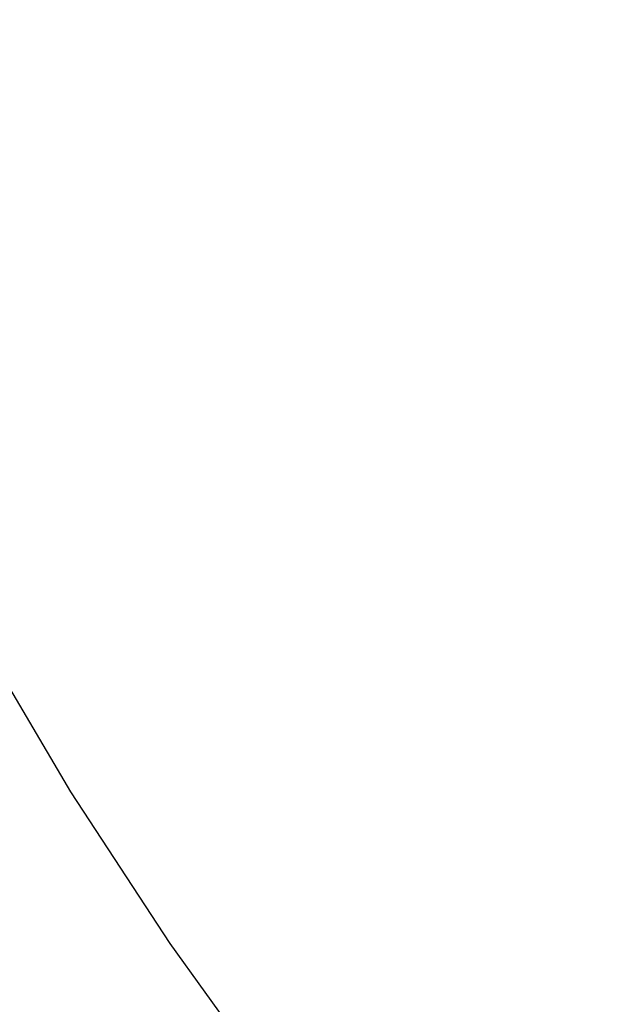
# Paper-space layout '_Isométrica' of a CAD drawing. Header units: millimetres. Extents: x -968 to -258, y -965 to -50.
# Tile 59 of 147: x -715 to -700, y -575 to -550. Entities that reach past the tile are written whole.
import ezdxf

# ---------------------------------------------------------------- set-up
doc = ezdxf.new("R2010")
doc.units = ezdxf.units.MM

psp = doc.layouts.new('_Isométrica')

# ---------------------------------------------------------------- linework, layer by layer
at = {"color": 7, "linetype": 'Continuous', "lineweight": 25, "flags": 128}
psp.add_lwpolyline([(-717.772, -499.11), (-719.742, -500.957), (-721.509, -503.088), (-723.061, -505.488), (-724.391, -508.146), (-725.489, -511.044), (-726.351, -514.165), (-726.969, -517.493), (-727.342, -521.006), (-727.467, -524.684), (-727.342, -528.506), (-726.969, -532.45), (-726.351, -536.492), (-725.489, -540.608), (-724.391, -544.774), (-723.061, -548.966), (-721.509, -553.16), (-719.742, -557.33), (-717.772, -561.452), (-715.609, -565.502), (-713.268, -569.457), (-710.76, -573.292), (-708.102, -576.986)], dxfattribs=at)
at = {"color": 7, "linetype": 'Continuous', "lineweight": 25}
psp.add_open_spline([(-711.747, -324.937), (-710.756, -324.474), (-708.424, -323.384), (-704.574, -321.991), (-700.235, -320.71), (-695.763, -319.72), (-691.172, -319.01), (-686.469, -318.581), (-681.661, -318.431), (-676.753, -318.559), (-671.751, -318.963), (-666.66, -319.642), (-661.487, -320.596), (-656.237, -321.822), (-650.916, -323.32), (-645.531, -325.088), (-640.09, -327.126), (-634.6, -329.431), (-629.069, -332.001), (-623.506, -334.833), (-617.919, -337.924), (-612.317, -341.271), (-606.71, -344.869), (-601.105, -348.713), (-595.513, -352.799), (-589.941, -357.12), (-584.4, -361.672), (-578.898, -366.446), (-573.444, -371.437), (-568.047, -376.637), (-562.717, -382.039), (-557.46, -387.633), (-552.287, -393.413), (-547.205, -399.368), (-542.222, -405.491), (-537.348, -411.772), (-532.588, -418.2), (-527.952, -424.766), (-523.446, -431.461), (-519.077, -438.273), (-514.853, -445.192), (-510.779, -452.208), (-506.864, -459.309), (-503.111, -466.484), (-499.528, -473.722), (-496.12, -481.012), (-492.891, -488.342), (-489.848, -495.701), (-486.994, -503.076), (-484.333, -510.458), (-481.87, -517.833), (-479.608, -525.19), (-477.55, -532.518), (-475.699, -539.804), (-474.057, -547.038), (-472.626, -554.208), (-471.408, -561.302), (-470.404, -568.31), (-469.615, -575.219), (-469.041, -582.02), (-468.682, -588.701), (-468.538, -595.252), (-468.607, -601.663), (-468.888, -607.925), (-469.38, -614.027), (-470.081, -619.961), (-470.988, -625.718), (-472.098, -631.29), (-473.408, -636.669), (-474.916, -641.849), (-476.618, -646.824), (-478.511, -651.587), (-480.592, -656.135), (-482.859, -660.462), (-485.309, -664.565), (-487.941, -668.439), (-490.753, -672.083), (-493.746, -675.489), (-496.915, -678.663), (-500.278, -681.566), (-502.751, -683.518), (-504.148, -684.422), (-504.315, -684.53)], degree=3, knots=[0, 0, 0, 0, 0.009835, 0.023143, 0.036394, 0.04957, 0.062661, 0.075663, 0.08858, 0.10142, 0.114192, 0.126907, 0.139575, 0.152205, 0.164806, 0.177386, 0.18995, 0.202505, 0.215054, 0.2276, 0.240146, 0.252694, 0.265245, 0.2778, 0.290361, 0.302928, 0.315501, 0.328081, 0.340666, 0.353258, 0.365855, 0.378458, 0.391067, 0.403679, 0.416296, 0.428917, 0.441541, 0.454167, 0.466796, 0.479427, 0.492058, 0.50469, 0.517323, 0.529954, 0.542585, 0.555213, 0.56784, 0.580464, 0.593084, 0.605701, 0.618313, 0.630921, 0.643523, 0.656119, 0.668709, 0.681293, 0.69387, 0.70644, 0.719003, 0.731558, 0.744107, 0.756649, 0.769186, 0.781719, 0.794248, 0.806777, 0.819307, 0.831841, 0.844383, 0.856939, 0.869514, 0.882116, 0.894753, 0.907435, 0.920171, 0.932973, 0.945849, 0.958809, 0.971857, 0.984994, 0.998212, 1, 1, 1, 1], dxfattribs=at)

doc.saveas('drawing.dxf')
